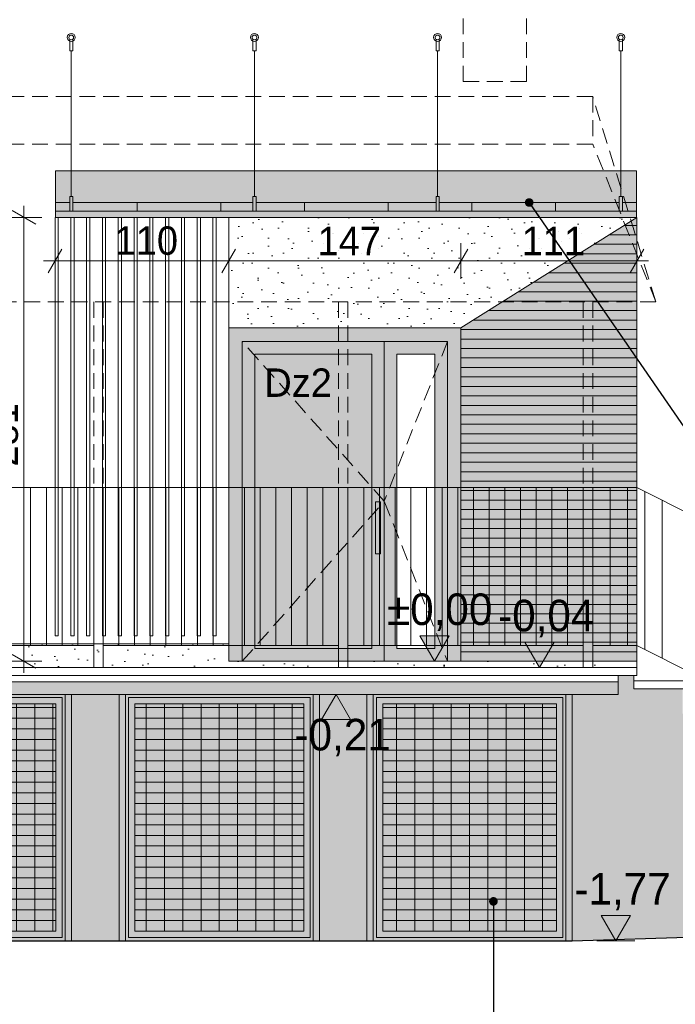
# Model space of a CAD drawing. Extents: x -149893 to 127691, y 5328 to 37028.
# Tile 25 of 88: x -39186 to -35034, y 18740 to 24975. Entities that reach past the tile are written whole.
import ezdxf

# ---------------------------------------------------------------- set-up
doc = ezdxf.new("R2010")
doc.units = 0
doc.header["$MEASUREMENT"] = 0
doc.linetypes.add('Krawędzie ukryte', pattern=[150, 100, -50])
for name, color, linetype, lineweight, true_color in [('ARCH dach_Nr_Pióra__2', 7, 'Continuous', 13, 0x7f7f7f), ('arch izolacje_Nr_Pióra__9', 7, 'Continuous', 13, 0x3dad99), ('Arch kolorystyka_Nr_Pióra__54', 7, 'Continuous', 25, 0xbd8b17), ('Arch kolorystyka_Nr_Pióra__81', 7, 'Continuous', 13, 0x6a6a6a), ('Arch okna_Nr_Pióra__82', 7, 'Continuous', 20, 0xaaaaaa), ('Arch okna_Nr_Pióra__84', 7, 'Continuous', 15, 0x41c341), ('INWENT BALUSTRADY_Nr_Pióra__2', 7, 'Continuous', 13, 0x7f7f7f), ('INWENT.ŚCIANY_Nr_Pióra__2', 7, 'Continuous', 13, 0x7f7f7f)]:
    doc.layers.add(name, color=color, linetype=linetype, lineweight=lineweight, true_color=true_color)
for name, color, linetype, lineweight in [('Arch okna_Nr_Pióra__19', 255, 'Continuous', 20), ('Arch okna_Nr_Pióra__5', 7, 'Continuous', 13), ('Arch opisy okien_Nr_Pióra__21', 7, 'Continuous', 13), ('Arch opisy_Nr_Pióra__21', 7, 'Continuous', 13), ('Arch wymiary_Nr_Pióra__21', 7, 'Continuous', 13), ('Arch wymiary_Nr_Pióra__5', 7, 'Continuous', 13), ('Arch wyposażenie_Nr_Pióra__21', 7, 'Continuous', 13), ('INWENT BALUSTRADY_Nr_Pióra__5', 7, 'Continuous', 13), ('INWENT TEREN_Nr_Pióra__1', 7, 'Continuous', 25), ('INWENT. DRZWI_Nr_Pióra__21', 7, 'Continuous', 13), ('INWENT.ŚCIANY_Nr_Pióra__5', 7, 'Continuous', 13), ('Istniejące schody_Nr_Pióra__21', 7, 'Continuous', 13)]:
    doc.layers.add(name, color=color, linetype=linetype, lineweight=lineweight)
doc.layers.add('Arch wymiary', color=7, linetype='Continuous')
doc.styles.add('GENERATED_STYLE_1', font='txt')
doc.styles.add('GENERATED_STYLE_3', font='txt')
doc.styles.add('GENERATED_STYLE_8', font='txt')
doc.dimstyles.new('GENERATED_STYLE__5', dxfattribs={"dimtxt": 179.999995, "dimasz": 114, "dimexe": 0.18, "dimexo": 0, "dimgap": 0.09, "dimtad": 1, "dimtih": 1, "dimtoh": 1, "dimdec": 0, "dimlfac": 0.1, "dimzin": 0, "dimdsep": 46, "dimtxsty": 'GENERATED_STYLE_3', "dimblk": 'ARROWHEAD_2', "dimblk1": 'ARROWHEAD_2', "dimblk2": 'ARROWHEAD_2', "dimcen": 0.09, "dimclrd": 7, "dimclre": 7, "dimclrt": 7, "dimazin": 0, "dimtfac": 1, "dimtdec": 4, "dimtmove": 0, "dimatfit": 3, "dimfxl": 0, "dimtolj": 1, "dimtzin": 0, "dimarcsym": 0})
doc.dimstyles.new('GENERATED_STYLE__6', dxfattribs={"dimtxt": 179.999995, "dimasz": 114, "dimexe": 0.18, "dimexo": 0, "dimgap": 0.09, "dimtad": 1, "dimdec": 0, "dimlfac": 0.1, "dimzin": 0, "dimdsep": 46, "dimtxsty": 'GENERATED_STYLE_3', "dimblk": 'ARROWHEAD_2', "dimblk1": 'ARROWHEAD_2', "dimblk2": 'ARROWHEAD_2', "dimcen": 0.09, "dimclrd": 7, "dimclre": 7, "dimclrt": 7, "dimazin": 0, "dimtfac": 1, "dimtdec": 4, "dimtmove": 0, "dimatfit": 3, "dimfxl": 0, "dimtolj": 1, "dimtzin": 0, "dimarcsym": 0})
doc.dimstyles.new('GENERATED_STYLE__8', dxfattribs={"dimtxt": 0.18, "dimasz": 109.44, "dimexe": 0.18, "dimexo": 0.0625, "dimgap": 0.09, "dimtad": 0, "dimtih": 1, "dimtoh": 1, "dimdec": 4, "dimzin": 0, "dimdsep": 46, "dimcen": 0.09, "dimadec": 0, "dimazin": 0, "dimtfac": 1, "dimtdec": 4, "dimtmove": 0, "dimatfit": 3, "dimldrblk": 'ARROWHEAD_11', "dimfxl": 0, "dimtolj": 1, "dimtzin": 0, "dimarcsym": 0})
pattern_1 = [(45, (0, 300), (-95.4594, 95.4594), [0, -90, 0, -135]), (110, (300, 300), (126.8585, 46.17272), [0, -66, 0, -114])]

# ---------------------------------------------------------------- blocks, each defined once
blk = doc.blocks.new('Wymiary_47', base_point=(-35893.5, 20872.8))
at = {"layer": 'Arch wymiary_Nr_Pióra__21', "linetype": 'Continuous'}
blk.add_hatch(color=256, dxfattribs=at).paths.add_polyline_path([(-35893.5, 20872.8), (-35986.3, 21032.8), (-35800.7, 21032.8)], flags=0)
for p, q in [((-35893.5, 20872.8), (-35986.3, 21032.8)), ((-35986.3, 21032.8), (-35800.7, 21032.8)), ((-35800.7, 21032.8), (-35893.5, 20872.8)), ((-35893.5, 20872.8), (-36013.5, 20872.8)), ((-35893.5, 20872.8), (-35773.5, 20872.8))]:
    blk.add_line(p, q, dxfattribs=at)
at = {"layer": 'Arch wymiary_Nr_Pióra__21', "insert": (-36156.1, 21064.8), "char_height": 200, "attachment_point": 7, "style": 'GENERATED_STYLE_1'}
blk.add_mtext('{-0,04}', dxfattribs=at)
blk = doc.blocks.new('Wymiary_48', base_point=(-36558.6, 20912.8))
at = {"layer": 'Arch wymiary_Nr_Pióra__21', "linetype": 'Continuous'}
blk.add_hatch(color=256, dxfattribs=at).paths.add_polyline_path([(-36558.6, 20912.8), (-36651.4, 21072.8), (-36465.8, 21072.8)], flags=0)
for p, q in [((-36558.6, 20912.8), (-36651.4, 21072.8)), ((-36651.4, 21072.8), (-36465.8, 21072.8)), ((-36465.8, 21072.8), (-36558.6, 20912.8)), ((-36558.6, 20912.8), (-36678.6, 20912.8)), ((-36558.6, 20912.8), (-36438.6, 20912.8))]:
    blk.add_line(p, q, dxfattribs=at)
at = {"layer": 'Arch wymiary_Nr_Pióra__21', "insert": (-36859.8, 21104.8), "char_height": 200, "attachment_point": 7, "style": 'GENERATED_STYLE_1'}
blk.add_mtext('{±0,00}', dxfattribs=at)
blk = doc.blocks.new('Wymiary_57', base_point=(-35410.4, 19142.8))
at = {"layer": 'Arch wymiary_Nr_Pióra__21', "linetype": 'Continuous'}
blk.add_hatch(color=256, dxfattribs=at).paths.add_polyline_path([(-35410.4, 19142.8), (-35503.2, 19302.8), (-35317.6, 19302.8)], flags=0)
for p, q in [((-35410.4, 19142.8), (-35503.2, 19302.8)), ((-35503.2, 19302.8), (-35317.6, 19302.8)), ((-35317.6, 19302.8), (-35410.4, 19142.8)), ((-35410.4, 19142.8), (-35530.4, 19142.8)), ((-35410.4, 19142.8), (-35290.4, 19142.8))]:
    blk.add_line(p, q, dxfattribs=at)
at = {"layer": 'Arch wymiary_Nr_Pióra__21', "insert": (-35673, 19334.8), "char_height": 200, "attachment_point": 7, "style": 'GENERATED_STYLE_1'}
blk.add_mtext('{-1,77}', dxfattribs=at)
blk = doc.blocks.new('*D376')
at = {"layer": 'Arch wymiary_Nr_Pióra__5', "linetype": 'Continuous'}
for p, q in [((-38918.4, 23522.6), (-39005, 23372.6)), ((-38961.7, 23335.1), (-38961.7, 23560.1)), ((-37818.4, 23522.6), (-37905, 23372.6)), ((-37861.7, 23335.1), (-37861.7, 23560.1)), ((-39035.1, 23447.6), (-38961.7, 23447.6)), ((-38961.7, 23447.6), (-37861.7, 23447.6))]:
    blk.add_line(p, q, dxfattribs=at)
at = {"layer": 'Arch wymiary_Nr_Pióra__5', "char_height": 180, "attachment_point": 7, "style": 'GENERATED_STYLE_3'}
for s, insert in [('{110}', (-38584.5, 23483.6)), ('{147}', (-37299.5, 23483.6)), ('{111}', (-36007, 23483.6))]:
    blk.add_mtext(s, dxfattribs=dict(at, insert=insert))
blk = doc.blocks.new('ARROWHEAD_2')
at = {"color": 0, "linetype": 'Continuous', "lineweight": 0}
for p, q in [((-0.378, -0.655), (0.378, 0.655)), ((0, 0), (-1, 0))]:
    blk.add_line(p, q, dxfattribs=at)
blk = doc.blocks.new('*D377')
at = {"layer": 'Arch wymiary_Nr_Pióra__5', "linetype": 'Continuous'}
for p, q in [((-37818.4, 23522.6), (-37905, 23372.6)), ((-37861.7, 23335.1), (-37861.7, 23560.1)), ((-36348.4, 23522.6), (-36435, 23372.6)), ((-36391.7, 23335.1), (-36391.7, 23560.1)), ((-37861.7, 23447.6), (-36391.7, 23447.6))]:
    blk.add_line(p, q, dxfattribs=at)
at = {"layer": 'Arch wymiary_Nr_Pióra__5', "char_height": 180, "attachment_point": 7, "style": 'GENERATED_STYLE_3'}
for s, insert in [('{110}', (-38584.5, 23483.6)), ('{147}', (-37299.5, 23483.6)), ('{111}', (-36007, 23483.6))]:
    blk.add_mtext(s, dxfattribs=dict(at, insert=insert))
blk = doc.blocks.new('*D378')
at = {"layer": 'Arch wymiary_Nr_Pióra__5', "linetype": 'Continuous'}
for p, q in [((-36348.4, 23522.6), (-36435, 23372.6)), ((-36391.7, 23335.1), (-36391.7, 23560.1)), ((-35320, 23372.6), (-35233.4, 23522.6)), ((-35276.7, 23335.1), (-35276.7, 23560.1)), ((-36391.7, 23447.6), (-35276.7, 23447.6)), ((-35276.7, 23447.6), (-35203.4, 23447.6))]:
    blk.add_line(p, q, dxfattribs=at)
at = {"layer": 'Arch wymiary_Nr_Pióra__5', "char_height": 180, "attachment_point": 7, "style": 'GENERATED_STYLE_3'}
for s, insert in [('{110}', (-38584.5, 23483.6)), ('{147}', (-37299.5, 23483.6)), ('{111}', (-36007, 23483.6))]:
    blk.add_mtext(s, dxfattribs=dict(at, insert=insert))
blk = doc.blocks.new('*D379')
at = {"layer": 'Arch wymiary_Nr_Pióra__5', "linetype": 'Continuous'}
for p, q in [((-39083.6, 23679.5), (-39233.6, 23766.1)), ((-39158.6, 23722.8), (-39158.6, 23796.2)), ((-39046.1, 23722.8), (-39271.1, 23722.8)), ((-39158.6, 20912.8), (-39158.6, 23722.8)), ((-39233.6, 20956.1), (-39083.6, 20869.5)), ((-39046.1, 20912.8), (-39271.1, 20912.8)), ((-39158.6, 20839.5), (-39158.6, 20912.8))]:
    blk.add_line(p, q, dxfattribs=at)
at = {"layer": 'Arch wymiary_Nr_Pióra__5', "insert": (-39194.6, 22145), "char_height": 180, "attachment_point": 7, "rotation": 90, "style": 'GENERATED_STYLE_3'}
blk.add_mtext('{281}', dxfattribs=at)
blk = doc.blocks.new('ARROWHEAD_11')
at = {"color": 0, "linetype": 'Continuous', "lineweight": 0}
blk.add_line((0, 0), (-1, 0), dxfattribs=at)
at = {"color": 0, "linetype": 'Continuous', "lineweight": 0, "const_width": 0.25, "flags": 128}
blk.add_lwpolyline([(-0.125, 0, 1), (0.125, 0, 1)], format="xyb", close=True, dxfattribs=at)
blk = doc.blocks.new('Wymiary_117', base_point=(-37182.6, 20702.8))
at = {"layer": 'Arch wymiary_Nr_Pióra__21', "linetype": 'Continuous'}
blk.add_hatch(color=256, dxfattribs=at).paths.add_polyline_path([(-37182.6, 20702.8), (-37275.4, 20542.8), (-37089.8, 20542.8)], flags=0)
for p, q in [((-37182.6, 20702.8), (-37302.6, 20702.8)), ((-37182.6, 20702.8), (-37275.4, 20542.8)), ((-37182.6, 20702.8), (-37062.6, 20702.8)), ((-37089.8, 20542.8), (-37182.6, 20702.8)), ((-37275.4, 20542.8), (-37089.8, 20542.8))]:
    blk.add_line(p, q, dxfattribs=at)
at = {"layer": 'Arch wymiary_Nr_Pióra__21', "insert": (-37445.2, 20310.8), "char_height": 200, "attachment_point": 7, "style": 'GENERATED_STYLE_1'}
blk.add_mtext('{-0,21}', dxfattribs=at)

msp = doc.modelspace()

# ---------------------------------------------------------------- hatches: boundary and pattern name
at = {"layer": 'Arch kolorystyka_Nr_Pióra__54', "linetype": 'Continuous'}
msp.add_hatch(color=256, dxfattribs=at).paths.add_polyline_path([(-36391.7, 20912.8), (-35276.7, 20912.8), (-35279.2, 23722.8), (-36391.7, 23022.8)], flags=0)
at = {"layer": 'Arch kolorystyka_Nr_Pióra__81', "linetype": 'Continuous'}
msp.add_hatch(color=256, dxfattribs=at).paths.add_polyline_path([(-38961.7, 23722.8), (-35279.2, 23722.8), (-35279.2, 24017.3), (-38961.7, 24017.3)], flags=0)
at = {"layer": 'Arch okna_Nr_Pióra__19', "linetype": 'Continuous'}
h = msp.add_hatch(dxfattribs=at)
h.set_pattern_fill('Carpet', color=256, style=0, pattern_type=2)
h.set_pattern_definition(pattern_1)
h.paths.add_polyline_path([(-37861.7, 23722.8), (-37861.7, 23022.8), (-36391.7, 23022.8), (-35279.2, 23722.8)], flags=0)
h = msp.add_hatch(dxfattribs=at)
h.set_pattern_fill('Carpet', color=256, style=0, pattern_type=2)
h.set_pattern_definition(pattern_1)
h.paths.add_polyline_path([(-40136.7, 21022.8), (-40136.7, 20782.8), (-39976.7, 20872.8), (-35626.7, 20872.8), (-35276.7, 20872.8), (-35276.7, 20912.8), (-36391.7, 20912.8), (-37861.7, 20912.8), (-37861.7, 21022.8)], flags=0)
h = msp.add_hatch(dxfattribs=at)
h.set_pattern_fill('Carpet', color=256, style=0, pattern_type=2)
h.set_pattern_definition(pattern_1)
h.paths.add_polyline_path([(-40166.7, 19292.8), (-41596.7, 19292.8), (-41596.7, 19242.8), (-40166.7, 19242.8), (-40066.7, 19242.8), (-40066.7, 19142.8), (-35686.7, 19142.8), (-32196.7, 19252.8), (-32196.7, 19322.8), (-32506.7, 19322.8), (-32506.7, 19372.8), (-32506.7, 19480.1), (-32816.7, 19480.1), (-32816.7, 19530.1), (-32816.7, 19637.3), (-33126.7, 19637.3), (-33126.7, 19687.3), (-33126.7, 19794.5), (-33436.7, 19794.5), (-33436.7, 19844.5), (-33436.7, 19951.7), (-33746.7, 19951.7), (-33746.7, 20001.7), (-33746.7, 20108.9), (-34056.7, 20108.9), (-34056.7, 20158.9), (-34056.7, 20266.2), (-34366.7, 20266.2), (-34366.7, 20316.2), (-34366.7, 20423.4), (-34676.7, 20423.4), (-34676.7, 20473.4), (-34676.7, 20580.6), (-34986.7, 20580.6), (-34986.7, 20630.6), (-34986.7, 20737.8), (-35296.7, 20737.8), (-35296.7, 20747.8), (-35296.7, 20822.8), (-35396.7, 20822.8), (-35396.7, 20782.8), (-40136.7, 20782.8), (-40136.7, 20702.8), (-40066.7, 20702.8), (-40066.7, 20652.8), (-40166.7, 20652.8)], flags=0)
at = {"layer": 'Arch okna_Nr_Pióra__5', "linetype": 'Continuous'}
h = msp.add_hatch(dxfattribs=at)
h.set_pattern_fill('Grid_60x120', color=256, style=0, pattern_type=2)
h.set_pattern_definition([(0, (-39321.75, 19202.83), (0, 67.5), []), (90, (-39321.75, 19202.83), (-115.5925, 0), [])])
h.paths.add_polyline_path([(-38956.7, 20642.8), (-39686.7, 20642.8), (-39686.7, 19202.8), (-38956.7, 19202.8)], flags=0)
h = msp.add_hatch(dxfattribs=at)
h.set_pattern_fill('Grid_60x120', color=256, style=0, pattern_type=2)
h.set_pattern_definition([(0, (-37921.75, 19202.83), (0, 67.5), []), (90, (-37921.75, 19202.83), (-115.5925, 0), [])])
h.paths.add_polyline_path([(-37386.7, 20642.8), (-38456.7, 20642.8), (-38456.7, 19202.8), (-37386.7, 19202.8)], flags=0)
h = msp.add_hatch(dxfattribs=at)
h.set_pattern_fill('Grid_60x120', color=256, style=0, pattern_type=2)
h.set_pattern_definition([(0, (-36336.75, 19202.83), (0, 67.5), []), (90, (-36336.75, 19202.83), (-115.5925, 0), [])])
h.paths.add_polyline_path([(-35786.7, 20642.8), (-36886.7, 20642.8), (-36886.7, 19202.8), (-35786.7, 19202.8)], flags=0)
at = {"layer": 'Arch okna_Nr_Pióra__82', "linetype": 'Continuous'}
h = msp.add_hatch(color=256, dxfattribs=at)
h.paths.add_polyline_path([(-37861.7, 20912.8), (-36391.7, 20912.8), (-36391.7, 23022.8), (-37861.7, 23022.8)], flags=0)
h.paths.add_polyline_path([(-37696.7, 20992.8), (-36956.7, 20992.8), (-36956.7, 22857.8), (-37696.7, 22857.8)], flags=0)
h.paths.add_polyline_path([(-36796.7, 22857.8), (-36556.7, 22857.8), (-36556.7, 20992.8), (-36796.7, 20992.8)], flags=0)
for points in [[(-38856.7, 20702.8), (-38896.7, 20702.8), (-38896.7, 19142.8), (-38856.7, 19142.8)], [(-38556.7, 19142.8), (-38516.7, 19142.8), (-38516.7, 20702.8), (-38556.7, 20702.8)], [(-37286.7, 20702.8), (-37326.7, 20702.8), (-37326.7, 19142.8), (-37286.7, 19142.8)], [(-36986.7, 19142.8), (-36946.7, 19142.8), (-36946.7, 20702.8), (-36986.7, 20702.8)], [(-35686.7, 20702.8), (-35726.7, 20702.8), (-35726.7, 19142.8), (-35686.7, 19142.8)]]:
    msp.add_hatch(color=256, dxfattribs=at).paths.add_polyline_path(points, flags=0)
h = msp.add_hatch(color=256, dxfattribs=at)
h.paths.add_polyline_path([(-39726.7, 20682.8), (-38916.7, 20682.8), (-38916.7, 19162.8), (-39726.7, 19162.8)], flags=0)
h.paths.add_polyline_path([(-39686.7, 19202.8), (-38956.7, 19202.8), (-38956.7, 20642.8), (-39686.7, 20642.8)], flags=0)
h = msp.add_hatch(color=256, dxfattribs=at)
h.paths.add_polyline_path([(-38496.7, 20682.8), (-37346.7, 20682.8), (-37346.7, 19162.8), (-38496.7, 19162.8)], flags=0)
h.paths.add_polyline_path([(-38456.7, 19202.8), (-37386.7, 19202.8), (-37386.7, 20642.8), (-38456.7, 20642.8)], flags=0)
h = msp.add_hatch(color=256, dxfattribs=at)
h.paths.add_polyline_path([(-36926.7, 20682.8), (-35746.7, 20682.8), (-35746.7, 19162.8), (-36926.7, 19162.8)], flags=0)
h.paths.add_polyline_path([(-36886.7, 19202.8), (-35786.7, 19202.8), (-35786.7, 20642.8), (-36886.7, 20642.8)], flags=0)
at = {"layer": 'Arch okna_Nr_Pióra__84', "linetype": 'Continuous', "lineweight": 0, "true_color": 0x206120}
msp.add_hatch(color=99, dxfattribs=at).paths.add_polyline_path([(-37696.7, 20992.8), (-36956.7, 20992.8), (-36956.7, 22857.8), (-37696.7, 22857.8)], flags=0)

# ---------------------------------------------------------------- linework, layer by layer
at = {"layer": 'ARCH dach_Nr_Pióra__2', "linetype": 'Continuous'}
for p, q in [((-38441.7, 23817.3), (-38441.7, 23762.8)), ((-37911.7, 23817.3), (-37911.7, 23762.8)), ((-37381.7, 23817.3), (-37381.7, 23762.8)), ((-36851.7, 23817.3), (-36851.7, 23762.8)), ((-36321.7, 23817.3), (-36321.7, 23762.8)), ((-35791.7, 23817.3), (-35791.7, 23762.8))]:
    msp.add_line(p, q, dxfattribs=at)
at = {"layer": 'arch izolacje_Nr_Pióra__9', "linetype": 'Continuous'}
for p, q in [((-38961.7, 23722.8), (-38941.7, 23722.8)), ((-38961.7, 23722.8), (-38961.7, 21072.8)), ((-38941.7, 23722.8), (-38941.7, 21072.8)), ((-38861.7, 23722.8), (-38861.7, 21072.8)), ((-38861.7, 23722.8), (-38841.7, 23722.8)), ((-38841.7, 23722.8), (-38841.7, 21072.8)), ((-38761.7, 23722.8), (-38761.7, 21072.8)), ((-38761.7, 23722.8), (-38741.7, 23722.8)), ((-38741.7, 23722.8), (-38741.7, 21072.8)), ((-38661.7, 23722.8), (-38661.7, 21072.8)), ((-38661.7, 23722.8), (-38641.7, 23722.8)), ((-38641.7, 23722.8), (-38641.7, 21072.8)), ((-38561.7, 23722.8), (-38561.7, 21072.8)), ((-38561.7, 23722.8), (-38541.7, 23722.8)), ((-38541.7, 23722.8), (-38541.7, 21072.8)), ((-38461.7, 23722.8), (-38441.7, 23722.8)), ((-38461.7, 23722.8), (-38461.7, 21072.8)), ((-38441.7, 23722.8), (-38441.7, 21072.8)), ((-38361.7, 23722.8), (-38341.7, 23722.8)), ((-38361.7, 23722.8), (-38361.7, 21072.8)), ((-38341.7, 23722.8), (-38341.7, 21072.8)), ((-38261.7, 23722.8), (-38261.7, 21072.8)), ((-38261.7, 23722.8), (-38241.7, 23722.8)), ((-38241.7, 23722.8), (-38241.7, 21072.8)), ((-38161.7, 23722.8), (-38161.7, 21072.8)), ((-38161.7, 23722.8), (-38141.7, 23722.8)), ((-38141.7, 23722.8), (-38141.7, 21072.8)), ((-38061.7, 23722.8), (-38061.7, 21072.8)), ((-38061.7, 23722.8), (-38041.7, 23722.8)), ((-38041.7, 23722.8), (-38041.7, 21072.8)), ((-37961.7, 23722.8), (-37961.7, 21072.8)), ((-37961.7, 23722.8), (-37941.7, 23722.8)), ((-37941.7, 23722.8), (-37941.7, 21072.8)), ((-35276.7, 23722.8), (-37861.7, 23722.8)), ((-37861.7, 23022.8), (-37861.7, 23722.8)), ((-36391.7, 23022.8), (-35276.7, 23722.8)), ((-35276.7, 20872.8), (-35276.7, 23722.8)), ((-35276.7, 23672.8), (-35356.4, 23672.8)), ((-35276.7, 23612.8), (-35452, 23612.8)), ((-35276.7, 23552.8), (-35547.5, 23552.8)), ((-35276.7, 23492.8), (-35643.1, 23492.8)), ((-35276.7, 23432.8), (-35738.7, 23432.8)), ((-35276.7, 23372.8), (-35834.2, 23372.8)), ((-35276.7, 23312.8), (-35929.8, 23312.8)), ((-35276.7, 23192.8), (-36121, 23192.8)), ((-35276.7, 23252.8), (-36025.4, 23252.8)), ((-35276.7, 23132.8), (-36216.5, 23132.8)), ((-35276.7, 23072.8), (-36312.1, 23072.8)), ((-35276.7, 23012.8), (-36391.7, 23012.8)), ((-35276.7, 22952.8), (-36391.7, 22952.8)), ((-35276.7, 22892.8), (-36391.7, 22892.8)), ((-35276.7, 22832.8), (-36391.7, 22832.8)), ((-35276.7, 22772.8), (-36391.7, 22772.8)), ((-35276.7, 22712.8), (-36391.7, 22712.8)), ((-35276.7, 22652.8), (-36391.7, 22652.8)), ((-35276.7, 22592.8), (-36391.7, 22592.8)), ((-35276.7, 22532.8), (-36391.7, 22532.8)), ((-35276.7, 22472.8), (-36391.7, 22472.8)), ((-35276.7, 22412.8), (-36391.7, 22412.8)), ((-35276.7, 22352.8), (-36391.7, 22352.8)), ((-35276.7, 22292.8), (-36391.7, 22292.8)), ((-35276.7, 22232.8), (-36391.7, 22232.8)), ((-35276.7, 22172.8), (-36391.7, 22172.8)), ((-35276.7, 22112.8), (-36391.7, 22112.8)), ((-35276.7, 22052.8), (-36391.7, 22052.8)), ((-35276.7, 21992.8), (-36391.7, 21992.8)), ((-35276.7, 21932.8), (-36391.7, 21932.8)), ((-35276.7, 21872.8), (-36391.7, 21872.8)), ((-35276.7, 21812.8), (-36391.7, 21812.8)), ((-35276.7, 21752.8), (-36391.7, 21752.8)), ((-35276.7, 21692.8), (-36391.7, 21692.8)), ((-35276.7, 21632.8), (-36391.7, 21632.8)), ((-35276.7, 21572.8), (-36391.7, 21572.8)), ((-35276.7, 21512.8), (-36391.7, 21512.8)), ((-35276.7, 21452.8), (-36391.7, 21452.8)), ((-35276.7, 21392.8), (-36391.7, 21392.8)), ((-35276.7, 21332.8), (-36391.7, 21332.8)), ((-35276.7, 21272.8), (-36391.7, 21272.8)), ((-35276.7, 21212.8), (-36391.7, 21212.8)), ((-35276.7, 21152.8), (-36391.7, 21152.8)), ((-38961.7, 21072.8), (-38941.7, 21072.8)), ((-38861.7, 21072.8), (-38841.7, 21072.8)), ((-38761.7, 21072.8), (-38741.7, 21072.8)), ((-38661.7, 21072.8), (-38641.7, 21072.8)), ((-38561.7, 21072.8), (-38541.7, 21072.8)), ((-38461.7, 21072.8), (-38441.7, 21072.8)), ((-38361.7, 21072.8), (-38341.7, 21072.8)), ((-38261.7, 21072.8), (-38241.7, 21072.8)), ((-38161.7, 21072.8), (-38141.7, 21072.8)), ((-38061.7, 21072.8), (-38041.7, 21072.8)), ((-37961.7, 21072.8), (-37941.7, 21072.8)), ((-35276.7, 21092.8), (-36391.7, 21092.8)), ((-37861.7, 21022.8), (-40136.7, 21022.8)), ((-35276.7, 21032.8), (-36391.7, 21032.8)), ((-35276.7, 20972.8), (-36391.7, 20972.8)), ((-35276.7, 20912.8), (-36391.7, 20912.8))]:
    msp.add_line(p, q, dxfattribs=at)
at = {"layer": 'Arch okna_Nr_Pióra__5', "linetype": 'Krawędzie ukryte'}
for p, q in [((-36876.7, 21925.3), (-37776.7, 22937.8)), ((-36476.7, 22937.8), (-36876.7, 21925.3)), ((-37776.7, 20912.8), (-36876.7, 21925.3)), ((-36876.7, 21925.3), (-36476.7, 20912.8))]:
    msp.add_line(p, q, dxfattribs=at)
at = {"layer": 'Arch okna_Nr_Pióra__5', "linetype": 'Continuous'}
for p, q in [((-38896.7, 20702.8), (-38896.7, 19142.8)), ((-38896.7, 20702.8), (-38856.7, 20702.8)), ((-38856.7, 20702.8), (-38856.7, 19142.8)), ((-38556.7, 20702.8), (-38516.7, 20702.8)), ((-38556.7, 19142.8), (-38556.7, 20702.8)), ((-38516.7, 19142.8), (-38516.7, 20702.8)), ((-37326.7, 20702.8), (-37326.7, 19142.8)), ((-37326.7, 20702.8), (-37286.7, 20702.8)), ((-37286.7, 20702.8), (-37286.7, 19142.8)), ((-36986.7, 20702.8), (-36946.7, 20702.8)), ((-36986.7, 19142.8), (-36986.7, 20702.8)), ((-36946.7, 19142.8), (-36946.7, 20702.8)), ((-35726.7, 20702.8), (-35726.7, 19142.8)), ((-35726.7, 20702.8), (-35686.7, 20702.8)), ((-35686.7, 20702.8), (-35686.7, 19142.8)), ((-39726.7, 20682.8), (-38916.7, 20682.8)), ((-39686.7, 20642.8), (-38956.7, 20642.8)), ((-38956.7, 20642.8), (-38956.7, 19202.8)), ((-38916.7, 20682.8), (-38916.7, 19162.8)), ((-38496.7, 19162.8), (-38496.7, 20682.8)), ((-38496.7, 20682.8), (-37346.7, 20682.8)), ((-38456.7, 20642.8), (-37386.7, 20642.8)), ((-38456.7, 19202.8), (-38456.7, 20642.8)), ((-37386.7, 20642.8), (-37386.7, 19202.8)), ((-37346.7, 20682.8), (-37346.7, 19162.8)), ((-36926.7, 19162.8), (-36926.7, 20682.8)), ((-36926.7, 20682.8), (-35746.7, 20682.8)), ((-36886.7, 20642.8), (-35786.7, 20642.8)), ((-36886.7, 19202.8), (-36886.7, 20642.8)), ((-35786.7, 20642.8), (-35786.7, 19202.8)), ((-35746.7, 20682.8), (-35746.7, 19162.8)), ((-38956.7, 19202.8), (-39686.7, 19202.8)), ((-37386.7, 19202.8), (-38456.7, 19202.8)), ((-35786.7, 19202.8), (-36886.7, 19202.8)), ((-38916.7, 19162.8), (-39726.7, 19162.8)), ((-38856.7, 19142.8), (-38896.7, 19142.8)), ((-38516.7, 19142.8), (-38556.7, 19142.8)), ((-37346.7, 19162.8), (-38496.7, 19162.8)), ((-37286.7, 19142.8), (-37326.7, 19142.8)), ((-36946.7, 19142.8), (-36986.7, 19142.8)), ((-35746.7, 19162.8), (-36926.7, 19162.8)), ((-35686.7, 19142.8), (-35726.7, 19142.8))]:
    msp.add_line(p, q, dxfattribs=at)
at = {"layer": 'Arch wyposażenie_Nr_Pióra__21', "linetype": 'Continuous'}
for p, q in [((-38869.2, 24777.7), (-38869.2, 24851.3)), ((-38849.2, 24777.7), (-38849.2, 24851.3)), ((-37709.2, 24777.7), (-37709.2, 24851.3)), ((-37689.2, 24777.7), (-37689.2, 24851.3)), ((-36549.2, 24777.7), (-36549.2, 24851.3)), ((-36529.2, 24777.7), (-36529.2, 24851.3)), ((-35389.2, 24777.7), (-35389.2, 24851.3)), ((-35369.2, 24777.7), (-35369.2, 24851.3)), ((-38869.2, 24777.7), (-38849.2, 24777.7)), ((-38859.2, 23854.9), (-38859.2, 24777.7)), ((-37709.2, 24777.7), (-37689.2, 24777.7)), ((-37699.2, 23854.9), (-37699.2, 24777.7)), ((-36549.2, 24777.7), (-36529.2, 24777.7)), ((-36539.2, 23854.9), (-36539.2, 24777.7)), ((-35369.2, 24777.7), (-35389.2, 24777.7)), ((-35379.2, 23854.9), (-35379.2, 24777.7)), ((-38959.2, 23817.3), (-38959.2, 24017.3)), ((-38959.2, 24017.3), (-35279.2, 24017.3)), ((-35279.2, 24017.3), (-35279.2, 23817.3)), ((-38959.2, 23722.8), (-38959.2, 23817.3)), ((-38959.2, 23817.3), (-38869.2, 23817.3)), ((-38869.2, 23854.9), (-38849.2, 23854.9)), ((-38869.2, 23762.8), (-38869.2, 23854.9)), ((-38849.2, 23762.8), (-38849.2, 23854.9)), ((-38849.2, 23817.3), (-37709.2, 23817.3)), ((-37709.2, 23854.9), (-37689.2, 23854.9)), ((-37709.2, 23762.8), (-37709.2, 23854.9)), ((-37689.2, 23762.8), (-37689.2, 23854.9)), ((-37689.2, 23817.3), (-36549.2, 23817.3)), ((-36549.2, 23854.9), (-36529.2, 23854.9)), ((-36549.2, 23762.8), (-36549.2, 23854.9)), ((-36529.2, 23762.8), (-36529.2, 23854.9)), ((-36529.2, 23817.3), (-35389.2, 23817.3)), ((-35369.2, 23854.9), (-35389.2, 23854.9)), ((-35389.2, 23762.8), (-35389.2, 23854.9)), ((-35369.2, 23762.8), (-35369.2, 23854.9)), ((-35369.2, 23817.3), (-35279.2, 23817.3)), ((-35279.2, 23722.8), (-35279.2, 23817.3)), ((-38959.2, 23762.8), (-35279.2, 23762.8)), ((-38959.2, 23722.8), (-35279.2, 23722.8))]:
    msp.add_line(p, q, dxfattribs=at)
for centre, radius in [((-38859.2, 24862.5), 25), ((-38859.2, 24862.5), 15), ((-37699.2, 24862.5), 25), ((-37699.2, 24862.5), 15), ((-36539.2, 24862.5), 25), ((-36539.2, 24862.5), 15), ((-35379.2, 24862.5), 25), ((-35379.2, 24862.5), 15)]:
    msp.add_circle(centre, radius, dxfattribs=at)
at = {"layer": 'INWENT BALUSTRADY_Nr_Pióra__2', "linetype": 'Krawędzie ukryte'}
for p, q in [((-36376.7, 28582.8), (-36376.7, 24582.8)), ((-35976.7, 28582.8), (-35976.7, 24582.8)), ((-36376.7, 24582.8), (-35976.7, 24582.8))]:
    msp.add_line(p, q, dxfattribs=at)
at = {"layer": 'INWENT BALUSTRADY_Nr_Pióra__5', "linetype": 'Continuous'}
for p, q in [((-38716.7, 22012.8), (-39976.7, 22012.8)), ((-39116.7, 21012.8), (-39116.7, 22012.8)), ((-39016.7, 21012.8), (-39016.7, 22012.8)), ((-38916.7, 21012.8), (-38916.7, 22012.8)), ((-38816.7, 21012.8), (-38816.7, 22012.8)), ((-37106.7, 22012.8), (-38716.7, 22012.8)), ((-38716.7, 22012.8), (-38716.7, 20872.8)), ((-38656.7, 22012.8), (-38656.7, 20872.8)), ((-38557.4, 21012.8), (-38557.4, 22012.8)), ((-38458.1, 21012.8), (-38458.1, 22012.8)), ((-38358.7, 21012.8), (-38358.7, 22012.8)), ((-38259.4, 21012.8), (-38259.4, 22012.8)), ((-38160.1, 21012.8), (-38160.1, 22012.8)), ((-38060.7, 21012.8), (-38060.7, 22012.8)), ((-37961.4, 21012.8), (-37961.4, 22012.8)), ((-37862.1, 21012.8), (-37862.1, 22012.8)), ((-37762.7, 21012.8), (-37762.7, 22012.8)), ((-37663.4, 21012.8), (-37663.4, 22012.8)), ((-37564.1, 21012.8), (-37564.1, 22012.8)), ((-37464.7, 21012.8), (-37464.7, 22012.8)), ((-37365.4, 21012.8), (-37365.4, 22012.8)), ((-37266.1, 21012.8), (-37266.1, 22012.8)), ((-37166.7, 22012.8), (-37166.7, 20872.8)), ((-35556.7, 22012.8), (-37106.7, 22012.8)), ((-37106.7, 22012.8), (-37106.7, 20872.8)), ((-37007.4, 21012.8), (-37007.4, 22012.8)), ((-36908.1, 21012.8), (-36908.1, 22012.8)), ((-36808.7, 21012.8), (-36808.7, 22012.8)), ((-36709.4, 21012.8), (-36709.4, 22012.8)), ((-36610.1, 21012.8), (-36610.1, 22012.8)), ((-36510.7, 21012.8), (-36510.7, 22012.8)), ((-36411.4, 21012.8), (-36411.4, 22012.8)), ((-36312.1, 21012.8), (-36312.1, 22012.8)), ((-36212.7, 21012.8), (-36212.7, 22012.8)), ((-36113.4, 21012.8), (-36113.4, 22012.8)), ((-36014.1, 21012.8), (-36014.1, 22012.8)), ((-35914.7, 21012.8), (-35914.7, 22012.8)), ((-35815.4, 21012.8), (-35815.4, 22012.8)), ((-35716.1, 21012.8), (-35716.1, 22012.8)), ((-35616.7, 22012.8), (-35616.7, 20872.8)), ((-35556.7, 22012.8), (-35556.7, 20872.8)), ((-35276.7, 22012.8), (-35556.7, 22012.8)), ((-35446.7, 21012.8), (-35446.7, 22012.8)), ((-35336.7, 21012.8), (-35336.7, 22012.8)), ((-32046.9, 20374.8), (-35276.7, 22012.8)), ((-35226.7, 20987.8), (-35226.7, 21987.5)), ((-35116.7, 20932.8), (-35116.7, 21931.7)), ((-38716.7, 21012.8), (-39916.7, 21012.8)), ((-37166.7, 21012.8), (-38656.7, 21012.8)), ((-35616.7, 21012.8), (-37106.7, 21012.8)), ((-35276.7, 21012.8), (-35556.7, 21012.8)), ((-32176.7, 19440.6), (-35276.7, 21012.8))]:
    msp.add_line(p, q, dxfattribs=at)
at = {"layer": 'INWENT TEREN_Nr_Pióra__1', "linetype": 'Continuous'}
for p, q in [((-35686.7, 19142.8), (-32196.7, 19252.8)), ((-40066.7, 19142.8), (-35686.7, 19142.8))]:
    msp.add_line(p, q, dxfattribs=at)
at = {"layer": 'INWENT. DRZWI_Nr_Pióra__21', "linetype": 'Continuous'}
for p, q in [((-36476.7, 22937.8), (-37776.7, 22937.8)), ((-37776.7, 22937.8), (-37776.7, 20912.8)), ((-36876.7, 22937.8), (-36876.7, 20912.8)), ((-36476.7, 22937.8), (-36476.7, 20912.8)), ((-37696.7, 22857.8), (-37696.7, 20992.8)), ((-36956.7, 22857.8), (-37696.7, 22857.8)), ((-36956.7, 22857.8), (-36956.7, 20992.8)), ((-36556.7, 22857.8), (-36796.7, 22857.8)), ((-36796.7, 22857.8), (-36796.7, 20992.8)), ((-36556.7, 22857.8), (-36556.7, 20992.8)), ((-36901.7, 21922.8), (-36931.7, 21922.8)), ((-36931.7, 21592.8), (-36931.7, 21922.8)), ((-36901.7, 21592.8), (-36901.7, 21922.8)), ((-36931.7, 21592.8), (-36901.7, 21592.8)), ((-37696.7, 20992.8), (-36956.7, 20992.8)), ((-36796.7, 20992.8), (-36556.7, 20992.8))]:
    msp.add_line(p, q, dxfattribs=at)
at = {"layer": 'INWENT.ŚCIANY_Nr_Pióra__2', "linetype": 'Krawędzie ukryte'}
for p, q in [((-35556.7, 24487.8), (-39976.7, 24487.8)), ((-35556.7, 24487.8), (-35556.7, 24187.8)), ((-35156.7, 23187.8), (-35556.7, 24487.8)), ((-35556.7, 24187.8), (-39976.7, 24187.8)), ((-35156.7, 23187.8), (-35556.7, 24187.8)), ((-35156.7, 23187.8), (-40376.7, 23187.8)), ((-38716.7, 23187.8), (-38716.7, 22012.8)), ((-38656.7, 23187.8), (-38656.7, 22012.8)), ((-37166.7, 23187.8), (-37166.7, 22012.8)), ((-37106.7, 23187.8), (-37106.7, 22012.8)), ((-35616.7, 23187.8), (-35616.7, 22012.8)), ((-35556.7, 23187.8), (-35556.7, 22012.8))]:
    msp.add_line(p, q, dxfattribs=at)
at = {"layer": 'INWENT.ŚCIANY_Nr_Pióra__5', "linetype": 'Continuous'}
for p, q in [((-37861.7, 23022.8), (-36391.7, 23022.8)), ((-37861.7, 20912.8), (-37861.7, 23022.8)), ((-36391.7, 20912.8), (-36391.7, 23022.8)), ((-37861.7, 20912.8), (-36391.7, 20912.8)), ((-38856.7, 19142.8), (-38856.7, 20702.8)), ((-38556.7, 19142.8), (-38556.7, 20702.8)), ((-37286.7, 19142.8), (-37286.7, 20702.8)), ((-36986.7, 19142.8), (-36986.7, 20702.8)), ((-35686.7, 19142.8), (-35686.7, 20702.8))]:
    msp.add_line(p, q, dxfattribs=at)
at = {"layer": 'Istniejące schody_Nr_Pióra__21', "linetype": 'Continuous'}
for p, q in [((-35626.7, 20872.8), (-39976.7, 20872.8)), ((-35626.7, 20872.8), (-35276.7, 20872.8)), ((-35276.7, 20872.8), (-35276.7, 20822.8)), ((-35396.7, 20782.8), (-40136.7, 20782.8)), ((-35626.7, 20822.8), (-40065.6, 20822.8)), ((-35276.7, 20822.8), (-35626.7, 20822.8)), ((-35396.7, 20702.8), (-35396.7, 20822.8)), ((-35296.7, 20822.8), (-35296.7, 20747.8)), ((-35296.7, 20737.8), (-35296.7, 20787.8)), ((-35296.7, 20787.8), (-34966.7, 20787.8)), ((-35396.7, 20702.8), (-40136.7, 20702.8)), ((-34966.7, 20737.8), (-35296.7, 20737.8))]:
    msp.add_line(p, q, dxfattribs=at)

# ---------------------------------------------------------------- block references
at = {"layer": 'Arch wymiary', "linetype": 'Continuous'}
for name, p in [('Wymiary_48', (-36558.6, 20912.8)), ('Wymiary_47', (-35893.5, 20872.8)), ('Wymiary_117', (-37182.6, 20702.8)), ('Wymiary_57', (-35410.4, 19142.8))]:
    msp.add_blockref(name, p, dxfattribs=at)

# ---------------------------------------------------------------- texts
at = {"layer": 'Arch opisy okien_Nr_Pióra__21', "linetype": 'Continuous', "insert": (-37636.7, 22766.7), "char_height": 180, "attachment_point": 1, "style": 'GENERATED_STYLE_8'}
msp.add_mtext('{Dz2}', dxfattribs=at)

# ---------------------------------------------------------------- dimensions: what is measured, and where the dimension line sits
at = {"layer": 'Arch wymiary', "linetype": 'Continuous'}
dim = msp.add_linear_dim(base=(-39158.6, 20912.8), p1=(-36391.7, 20912.8), p2=(-35279.2, 23722.8), angle=90, dimstyle='GENERATED_STYLE__6', dxfattribs=at)
dim.commit()
dim.dimension.update_dxf_attribs({"geometry": '*D379', "text_midpoint": (-39284.6, 22349.9)})
for base, p1, p2, picture, middle in [((-38961.7, 23447.6), (-38961.7, 23401.5), (-37861.7, 23372.8), '*D376', (-38388.7, 23573.6)), ((-38961.7, 23447.6), (-37861.7, 23372.8), (-36391.7, 23022.8), '*D377', (-37094.7, 23573.6)), ((-38961.7476193, 23447.6269966), (-36391.7476193, 23022.829765), (-35276.7476193, 22952.829765), '*D378', (-35820.2598228, 23573.6269933))]:
    dim = msp.add_linear_dim(base=base, p1=p1, p2=p2, dimstyle='GENERATED_STYLE__5', dxfattribs=at)
    dim.commit()
    dim.dimension.update_dxf_attribs({"geometry": picture, "text_midpoint": middle})

# ---------------------------------------------------------------- leaders
at = {"layer": 'Arch opisy_Nr_Pióra__21', "linetype": 'Continuous', "annotation_type": 0, "has_hookline": 1, "hookline_direction": 1}
for points, text_width in [([(-35959.2, 23817.3), (-31643.1, 17548.8), (-31097.8, 17548.8)], 4414.3), ([(-36185.7, 19392.3), (-36185.7, 16742.5), (-35640.3, 16742.5)], 3514.3)]:
    msp.add_leader(points, dimstyle='GENERATED_STYLE__8', dxfattribs=dict(at, text_width=text_width))

doc.saveas('drawing.dxf')
